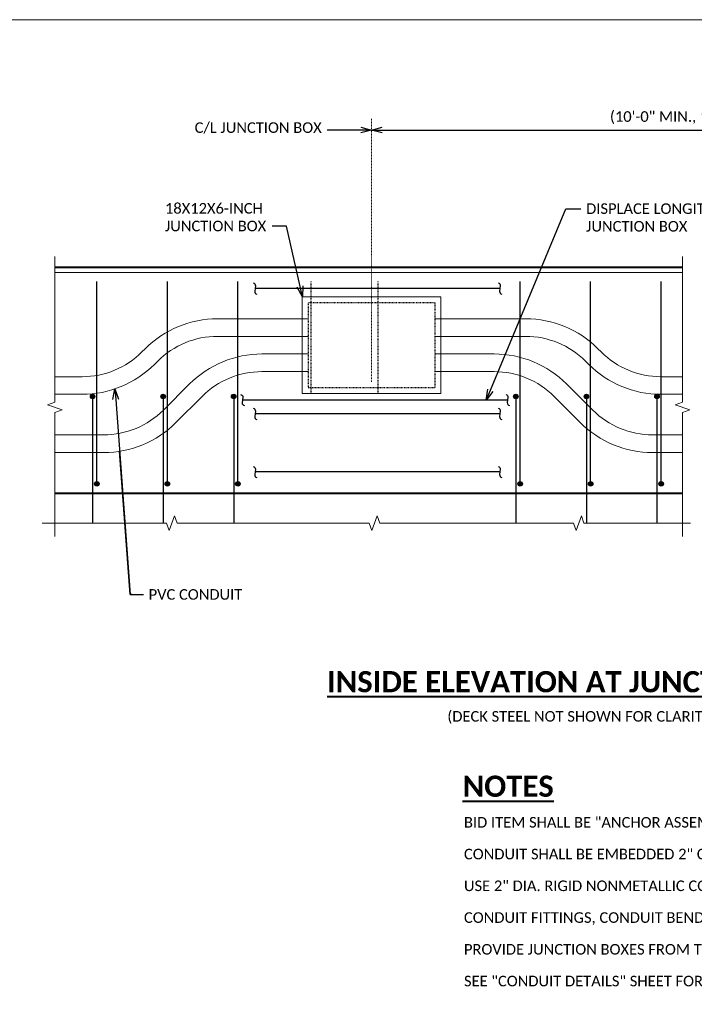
# Model space of a CAD drawing. Extents: x -1659 to -530, y -2368 to -1849.
# Tile 3 of 6: x -1263 to -1168, y -2255 to -2116. Entities that reach past the tile are written whole.
import ezdxf
from ezdxf import colors
from ezdxf.entities.mleader import LeaderData, LeaderLine
from ezdxf.math import Vec2, Vec3

# ---------------------------------------------------------------- set-up
doc = ezdxf.new("R2010")
doc.units = 0
doc.header["$MEASUREMENT"] = 0
doc.linetypes.add('Wisdot2', pattern=[0.125, 0.0625, -0.0625])
doc.linetypes.add('Wisdot4', pattern=[0.28125, 0.125, -0.0625, 0.03125, -0.0625])
for name, color, linetype, lineweight in [('B_ANNO_BREAK', 7, 'Continuous', 18), ('B_ANNO_DIM', 7, 'Continuous', 18), ('B_ANNO_TEXT', 7, 'Continuous', 18), ('B_ANNO_TEXT_TITLE', 7, 'Continuous', 40), ('B_CNTR', 1, 'Wisdot4', 18), ('B_CONC_DECK', 1, 'Continuous', 40), ('B_CONC_PPT', 12, 'Continuous', 40), ('B_DETAIL', 7, 'Continuous', 18), ('B_DETAIL_HIDDEN', 7, 'Wisdot2', 25), ('B_REBAR', 5, 'Continuous', 25)]:
    doc.layers.add(name, color=color, linetype=linetype, lineweight=lineweight)
doc.layers.add('B_ANNO_NOPLOT', color=47, linetype='Continuous', lineweight=18, plot=False)
doc.styles.add('Annotative', font='calibri.ttf', dxfattribs={"height": 0.0625})
doc.styles.get("Standard").update_dxf_attribs({"font": 'calibri.ttf'})
doc.styles.add('Title', font='calibrib.ttf', dxfattribs={"height": 0.125})
doc.dimstyles.new('Annotative', dxfattribs={"dimscale": 0, "dimtxt": 0.0625, "dimasz": 0.0625, "dimexe": 0.03125, "dimexo": 0.03125, "dimgap": 0.03125, "dimtad": 1, "dimdec": 3, "dimzin": 3, "dimdsep": 46, "dimlunit": 4, "dimtxsty": 'Standard', "dimblk": 'OPEN30', "dimcen": 0.03125, "dimaunit": 1, "dimadec": 0, "dimazin": 3, "dimtfac": 0.75, "dimtdec": 3, "dimtofl": 0, "dimtmove": 0, "dimatfit": 3, "dimldrblk": 'OPEN30', "dimfxl": 1, "dimtfill": 1, "dimfrac": 1, "dimtolj": 1, "dimtzin": 0, "dimarcsym": 0})

# ---------------------------------------------------------------- blocks, each defined once
blk = doc.blocks.new('rebar - inside elevation JB')
at = {"layer": 'B_REBAR'}
h = blk.add_hatch(color=256, dxfattribs=at)
edge = h.paths.add_edge_path()
edge.add_arc((0, 8.82), 0.318, 0, 360)
h = blk.add_hatch(color=256, dxfattribs=at)
edge = h.paths.add_edge_path()
edge.add_arc((0.6, -3.55), 0.318, 0, 360)
for p, q in [((0.6, -3.86), (0.6, 25.14)), ((0, 9.14), (0, -9.14))]:
    blk.add_line(p, q, dxfattribs=at)
for centre in [(0, 8.82), (0.6, -3.55)]:
    blk.add_circle(centre, 0.318, dxfattribs=at)
blk = doc.blocks.new('rebar mid broke - inside elevation JB')
at = {"layer": 'B_REBAR'}
blk.add_line((18.2, 0), (-16.52, 0), dxfattribs=at)
at = {"layer": 'B_REBAR', "flags": 128}
for points in [[(-16.79, 0.79, -0.414214), (-16.47, 0.37), (-16.57, -0.37, 0.414214), (-16.25, -0.79, 0.414214)], [(17.93, 0.79, -0.414214), (18.25, 0.37), (18.15, -0.37, 0.414214), (18.47, -0.79, 0.414214)]]:
    blk.add_lwpolyline(points, format="xyb", dxfattribs=at)
blk = doc.blocks.new('_Open30')
at = {"color": 0, "linetype": 'ByBlock', "lineweight": -2}
for p, q in [((-1, 0.268), (0, 0)), ((0, 0), (-1, -0.268)), ((0, 0), (-1, 0))]:
    blk.add_line(p, q, dxfattribs=at)
blk = doc.blocks.new('*D31')
at = {"layer": 'B_ANNO_DIM', "color": 0, "lineweight": -2, "transparency": 16777216}
for p, q in [((-1211.94, -2131.4), (-1121.3, -2131.4)), ((-1119.8, -2150.85), (-1119.8, -2130.65))]:
    blk.add_line(p, q, dxfattribs=at)
at = {"layer": 'Defpoints', "color": 0, "transparency": 16777216}
for p in [(-1213.44, -2131.4), (-1119.8, -2131.4), (-1119.8, -2151.6)]:
    blk.add_point(p, dxfattribs=at)
at = {"layer": 'B_ANNO_DIM', "color": 0, "lineweight": -2, "transparency": 16777216, "xscale": 1.5, "yscale": 1.5, "zscale": 1.5, "rotation": 180}
blk.add_blockref('_Open30', (-1213.44, -2131.4), dxfattribs=at)
at = {"layer": 'B_ANNO_DIM', "color": 0, "lineweight": -2, "transparency": 16777216, "xscale": 1.5, "yscale": 1.5, "zscale": 1.5}
blk.add_blockref('_Open30', (-1119.8, -2131.4), dxfattribs=at)
at = {"layer": 'B_ANNO_DIM', "color": 0, "transparency": 16777216, "insert": (-1166.62, -2129.64), "char_height": 1.5, "attachment_point": 5, "bg_fill": 3, "box_fill_scale": 1.25, "bg_fill_color": 256, "bg_fill_true_color": 13158600, "bg_fill_transparency": 0}
blk.add_mtext('\\A1;(10\'-0" MIN., 190\'-0" MAX.)', dxfattribs=at)
blk = doc.blocks.new('*U233')
at = {"layer": 'B_ANNO_NOPLOT', "flags": 128}
blk.add_lwpolyline([(0, 0), (0, 252), (323.9277, 252), (323.9277, 238.8552), (378, 238.8552), (378, 40.4996), (316.5708, 40.4996), (316.5708, 0)], close=True, dxfattribs=at)
blk = doc.blocks.new('*U231')
at = {"layer": 'B_ANNO_NOPLOT', "flags": 128}
blk.add_lwpolyline([(0, 0), (0, 252), (323.9277, 252), (323.9277, 238.8552), (378, 238.8552), (378, 40.4996), (316.5708, 40.4996), (316.5708, 0)], close=True, dxfattribs=at)
blk = doc.blocks.new('INS_PPTAELEC_BASE')
at = {"layer": 'B_ANNO_BREAK', "flags": 128}
for points in [[(156.6758, 178.7454), (156.6758, 196.2958), (157.7068, 196.671), (155.6449, 197.4215), (156.6758, 197.7967), (156.6758, 218.4526)], [(245.6302, 178.7454), (245.6302, 196.2958), (246.6611, 196.671), (244.5992, 197.4215), (245.6302, 197.7967), (245.6302, 218.4526)], [(154.8854, 180.6199), (172.5052, 180.6199), (172.8805, 179.5889), (173.6309, 181.6508), (174.0062, 180.6199), (201.2383, 180.6199), (201.6136, 179.5889), (202.364, 181.6508), (202.7393, 180.6199), (230.1692, 180.6199), (230.5445, 179.5889), (231.295, 181.6508), (231.6702, 180.6199), (246.772, 180.6199)]]:
    blk.add_lwpolyline(points, dxfattribs=at)
at = {"layer": 'B_ANNO_NOPLOT', "flags": 128}
blk.add_lwpolyline([(0, 0), (0, 252), (323.9277, 252), (323.9277, 238.8552), (378, 238.8552), (378, 40.4996), (316.5708, 40.4996), (316.5708, 0)], close=True, dxfattribs=at)
at = {"layer": 'B_CNTR'}
blk.add_line((201.5615, 237.9394), (201.5615, 200.6604), dxfattribs=at)
at = {"layer": 'B_CONC_DECK'}
blk.add_line((156.6758, 184.8919), (245.6302, 184.8919), dxfattribs=at)
at = {"layer": 'B_CONC_PPT'}
blk.add_line((156.6758, 216.8959), (245.6302, 216.8959), dxfattribs=at)
at = {"layer": 'B_DETAIL'}
blk.add_line((156.6758, 216.1399), (245.6302, 216.1399), dxfattribs=at)
at = {"color": 7, "linetype": 'Continuous', "lineweight": 18}
for p in [(162.0138, 189.7561), (172.0138, 189.7561), (182.0138, 189.7561), (222.0138, 189.7561), (232.0138, 189.7561), (242.0138, 189.7561)]:
    blk.add_blockref('rebar - inside elevation JB', p, dxfattribs=at)
for p in [(201.5615, 213.8959), (201.5615, 196.1218), (201.5615, 187.8919)]:
    blk.add_blockref('rebar mid broke - inside elevation JB', p)
at = {"layer": 'B_ANNO_TEXT', "insert": (206.3402, 153.9879), "char_height": 1.5, "width": 49.968363, "attachment_point": 1, "style": 'Annotative'}
blk.add_mtext('\\pxqc;(DECK STEEL NOT SHOWN FOR CLARITY)', dxfattribs=at)
at = {"layer": 'B_ANNO_TEXT', "insert": (214.6563, 138.9679), "char_height": 1.5, "width": 93.293373, "attachment_point": 1, "line_spacing_factor": 0.9, "style": 'Annotative'}
blk.add_mtext('BID ITEM SHALL BE "ANCHOR ASSEMBLIES POLES ON STRUCTURES", EACH\\P\\PCONDUIT SHALL BE EMBEDDED 2" CLEAR.\\P\\PUSE 2" DIA. RIGID NONMETALLIC CONDUIT (PVC) UNLESS NOTED OTHERWISE.\\P\\PCONDUIT FITTINGS, CONDUIT BENDS, AND ADAPTER FITTINGS INCIDENTAL TO CONDUIT WORK.\\P\\PPROVIDE JUNCTION BOXES FROM THE APPROVED PRODUCTS LIST.\\P\\PSEE "CONDUIT DETAILS" SHEET FOR ADDITIONAL INFORMATION.\\P{\\A1;\\H1x;\\W0.90224;\\P }', dxfattribs=at)
at = {"layer": 'B_ANNO_TEXT_TITLE', "char_height": 3, "attachment_point": 1, "style": 'Title'}
for s, insert, width in [('\\A1;\\pxqc;{\\LINSIDE ELEVATION AT JUNCTION BOX}', (193.9068, 159.6522), 74.558576), ('{\\LNOTES}', (214.472, 144.8363), 20.809062)]:
    blk.add_mtext(s, dxfattribs=dict(at, insert=insert, width=width))
at = {"layer": 'B_ANNO_DIM'}
ml = blk.add_multileader_mtext('Standard', dxfattribs=at)
ml.set_content('C/L JUNCTION BOX', color=256)
ml.set_leader_properties()
ml.set_arrow_properties(name='OPEN30')
ml.build(insert=Vec2(0, 0))
ml.multileader.update_dxf_attribs({"text_right_attachment_type": 3, "dogleg_length": 0.0625, "arrow_head_size": 1.5, "scale": 24})
ctx = ml.context
ctx.base_point, ctx.scale, ctx.char_height, ctx.arrow_head_size, ctx.landing_gap_size, ctx.plane_origin = Vec3(175.7349, 236.5413), 24, 1.5, 1.5, 0.75, Vec3(201.5615, 236.3451)
ctx.right_attachment = 3
notes = []
notes.append((ctx, [(0, (1, 1, 0), (196.7695, 236.3451), (-1, 0), 1.5, [(0, [(201.5615, 236.3451), (197.4704, 236.3451), (197.0031, 236.3451)], 0, [])])]))
ctx.mtext.insert, ctx.mtext.flow_direction = Vec3(176.4849, 237.4534), 5
for ctx, leaders in notes:
    for number, flags, end, landing, length, lines in leaders:
        leader = LeaderData()
        leader.index, (leader.has_last_leader_line, leader.has_dogleg_vector, leader.attachment_direction) = number, flags
        leader.last_leader_point, leader.dogleg_vector, leader.dogleg_length = Vec3(end), Vec3(landing), length
        for number, points, colour, breaks in lines:
            line = LeaderLine()
            line.index, line.vertices, line.color, line.breaks = number, Vec3.list(points), colors.encode_raw_color(colour), breaks
            leader.lines.append(line)
        ctx.leaders.append(leader)
dim = blk.add_linear_dim(base=(295.2015, 236.3451), p1=(201.5615, 236.3451), p2=(295.2015, 216.1459), text='(10\'-0" MIN., 190\'-0" MAX.)', dimstyle='Annotative', dxfattribs=at)
dim.commit()
dim.dimension.update_dxf_attribs({"geometry": '*D31', "text_midpoint": (248.3815, 236.3451), "dimtype": 128, "insert": (1414.9978, 2367.7496)})
blk = doc.blocks.new('*U248')
at = {"layer": 'B_ANNO_NOPLOT', "flags": 128}
blk.add_lwpolyline([(0, 0), (0, 252), (323.9277, 252), (323.9277, 238.8552), (378, 238.8552), (378, 40.4996), (316.5708, 40.4996), (316.5708, 0)], close=True, dxfattribs=at)
at = {"layer": 'B_DETAIL', "flags": 128}
blk.add_lwpolyline([(211.4015, 212.6989), (191.7215, 212.6989), (191.7215, 199.0189), (211.4015, 199.0189), (211.4015, 212.6989)], dxfattribs=at)
for points in [[(156.6758, 201.3919), (160.5328, 201.3919, 0.19891237), (169.0181, 204.9066), (169.4743, 205.3629, -0.19891237), (179.7274, 209.6099), (192.5615, 209.6099)], [(245.6302, 201.3919), (242.5902, 201.3919, -0.19891237), (234.1049, 204.9066), (233.6486, 205.3629, 0.19891237), (223.3955, 209.6099), (210.5615, 209.6099)], [(156.6758, 198.8919), (160.5328, 198.8919, 0.19891237), (170.7858, 203.1389), (171.2421, 203.5951, -0.19891237), (179.7274, 207.1098), (192.5615, 207.1098)], [(245.6302, 198.8919), (242.5902, 198.8919, -0.19891237), (232.3371, 203.1389), (231.8808, 203.5951, 0.19891237), (223.3955, 207.1098), (210.5615, 207.1098)], [(156.6758, 193.1419), (163.5772, 193.1419, 0.19891237), (172.0625, 196.6566), (175.7688, 200.3629, -0.19891237), (186.0218, 204.6099), (192.5615, 204.6099)], [(245.6302, 193.1419), (241.3884, 193.1419, -0.19891237), (232.9031, 196.6566), (229.1968, 200.3629, 0.19891237), (218.9438, 204.6099), (210.5615, 204.6099)], [(156.6758, 190.6419), (163.5772, 190.6419, 0.19891237), (173.8302, 194.8888), (177.5366, 198.5952, -0.19891237), (186.0218, 202.1099), (192.5615, 202.1099)], [(245.6302, 190.6419), (241.3884, 190.6419, -0.19891237), (231.1354, 194.8888), (227.429, 198.5952, 0.19891237), (218.9438, 202.1099), (210.5615, 202.1099)]]:
    blk.add_lwpolyline(points, format="xyb", dxfattribs=at)
at = {"layer": 'B_DETAIL_HIDDEN'}
for p, q in [((193.0139, 199.0189), (193.0139, 214.8959)), ((202.5139, 199.0189), (202.5139, 214.8959))]:
    blk.add_line(p, q, dxfattribs=at)
at = {"layer": 'B_DETAIL_HIDDEN', "flags": 128}
blk.add_lwpolyline([(210.5615, 211.8589), (192.5615, 211.8589), (192.5615, 199.8589), (210.5615, 199.8589), (210.5615, 211.8589)], dxfattribs=at)
at = {"layer": 'B_REBAR'}
blk.add_line((220.8457, 198.0799), (183.2702, 198.0799), dxfattribs=at)
at = {"layer": 'B_REBAR', "flags": 128}
for points in [[(183.0003, 198.8738, -0.41421356), (183.321, 198.4515), (183.2194, 197.7084, 0.41421356), (183.5401, 197.286, 0.41421356)], [(220.5759, 198.8738, -0.41421356), (220.8966, 198.4515), (220.7949, 197.7084, 0.41421356), (221.1156, 197.286, 0.41421356)]]:
    blk.add_lwpolyline(points, format="xyb", dxfattribs=at)
at = {"layer": 'B_ANNO_DIM'}
ml = blk.add_multileader_mtext('Standard', dxfattribs=at)
ml.set_content('18X12X6-INCH\\PJUNCTION BOX', color=256)
ml.set_leader_properties()
ml.set_arrow_properties(name='OPEN30')
ml.build(insert=Vec2(0, 0))
ml.multileader.update_dxf_attribs({"text_right_attachment_type": 3, "dogleg_length": 0.0625, "arrow_head_size": 1.5, "scale": 24})
ctx = ml.context
ctx.base_point, ctx.scale, ctx.char_height, ctx.arrow_head_size, ctx.landing_gap_size, ctx.plane_origin = Vec3(171.5247, 225.245), 24, 1.5, 1.5, 0.75, Vec3(191.7491, 212.6989)
ctx.right_attachment = 3
notes = []
notes.append((ctx, [(0, (1, 1, 0), (188.9628, 222.715), (-1, 0), 1.5, [(0, [(191.7491, 212.6989), (189.5026, 222.715), (189.3321, 222.715)], 0, [])])]))
ctx.mtext.insert, ctx.mtext.flow_direction = Vec3(172.2747, 226.006), 5
ml = blk.add_multileader_mtext('Standard', dxfattribs=at)
ml.set_content('DISPLACE LONGIT. BAR AT\\PJUNCTION BOX', color=256)
ml.set_leader_properties()
ml.set_arrow_properties(name='OPEN30')
ml.build(insert=Vec2(0, 0))
ml.multileader.update_dxf_attribs({"text_right_attachment_type": 3, "dogleg_length": 0.0625, "arrow_head_size": 1.5, "scale": 24})
ctx = ml.context
ctx.base_point, ctx.scale, ctx.char_height, ctx.arrow_head_size, ctx.landing_gap_size, ctx.plane_origin = Vec3(231.2245, 225.2038), 24, 1.5, 1.5, 0.75, Vec3(217.8187, 198.0799)
ctx.right_attachment = 3
notes.append((ctx, [(0, (1, 1, 0), (229.7245, 225.2038), (1, 0), 1.5, [(0, [(217.8187, 198.0799), (229.0995, 225.2038), (229.406, 225.2038)], 0, [])])]))
ctx.mtext.insert, ctx.mtext.flow_direction = Vec3(231.9745, 225.9647), 5
ml = blk.add_multileader_mtext('Standard', dxfattribs=at)
ml.set_content('PVC CONDUIT', color=256)
ml.set_leader_properties()
ml.set_arrow_properties(name='OPEN30')
ml.build(insert=Vec2(0, 0))
ml.multileader.update_dxf_attribs({"text_right_attachment_type": 3, "dogleg_length": 0.0625, "arrow_head_size": 1.5, "scale": 24})
ctx = ml.context
ctx.base_point, ctx.scale, ctx.char_height, ctx.arrow_head_size, ctx.landing_gap_size, ctx.plane_origin = Vec3(169.2096, 170.5112), 24, 1.5, 1.5, 0.75, Vec3(165.1914, 199.6606)
ctx.right_attachment = 3
notes.append((ctx, [(0, (1, 1, 0), (167.7096, 170.5112), (1, 0), 1.5, [(2, [(165.1914, 199.6606), (167.3629, 170.5112), (167.566, 170.5112), (167.3629, 170.5112), (165.8499, 190.8211), (167.3629, 170.5112)], 0, [])])]))
ctx.mtext.insert, ctx.mtext.flow_direction = Vec3(169.9596, 171.2722), 5
for ctx, leaders in notes:
    for number, flags, end, landing, length, lines in leaders:
        leader = LeaderData()
        leader.index, (leader.has_last_leader_line, leader.has_dogleg_vector, leader.attachment_direction) = number, flags
        leader.last_leader_point, leader.dogleg_vector, leader.dogleg_length = Vec3(end), Vec3(landing), length
        for number, points, colour, breaks in lines:
            line = LeaderLine()
            line.index, line.vertices, line.color, line.breaks = number, Vec3.list(points), colors.encode_raw_color(colour), breaks
            leader.lines.append(line)
        ctx.leaders.append(leader)

msp = doc.modelspace()

# ---------------------------------------------------------------- block references
msp.add_blockref('INS_PPTAELEC_BASE', (-1415, -2367.75))

# ---------------------------------------------------------------- next in the draw order: block references
msp.add_blockref('*U248', (-1415, -2367.75))

# ---------------------------------------------------------------- next in the draw order: block references
msp.add_blockref('*U233', (-1415, -2367.75))

# ---------------------------------------------------------------- next in the draw order: block references
msp.add_blockref('*U231', (-1415, -2367.75))

doc.saveas('drawing.dxf')
